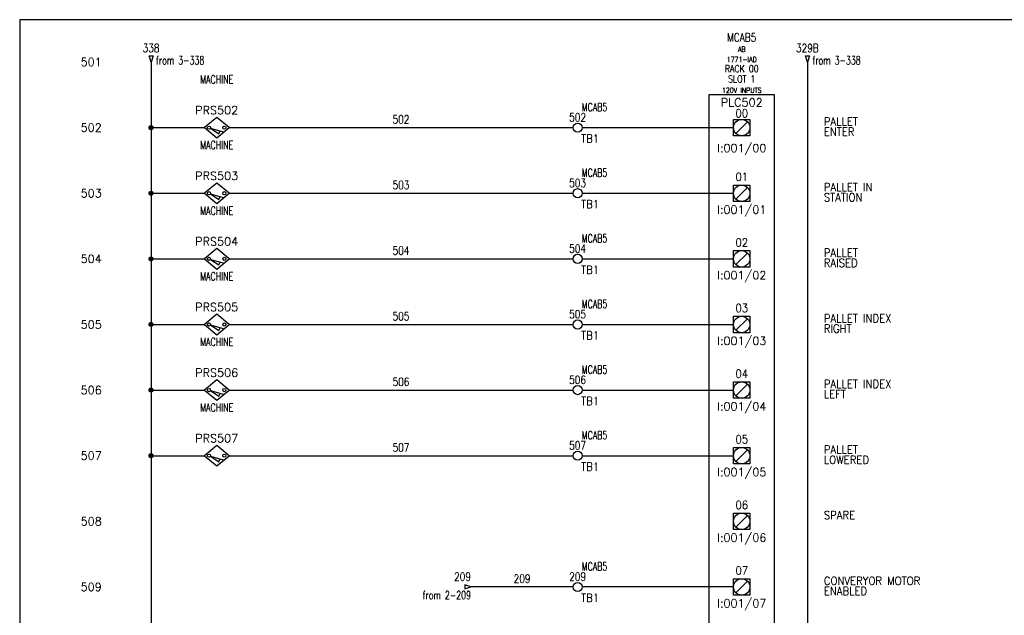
# Model space of a CAD drawing. Header units: inches. Extents: x 0 to 30, y 0 to 19.
# Tile 2 of 2: x 0 to 15, y 9.9 to 19. Entities that reach past the tile are written whole.
import ezdxf
from ezdxf.enums import TextEntityAlignment as Align

# ---------------------------------------------------------------- set-up
doc = ezdxf.new("R2010")
doc.units = ezdxf.units.IN
doc.header["$MEASUREMENT"] = 0
for name, color, linetype in [('BLK_14AWG', 252, 'Continuous'), ('DESC', 1, 'Continuous'), ('LOC', 140, 'Continuous'), ('MISC', 30, 'Continuous'), ('RED_18AWG', 1, 'Continuous'), ('SYMS', 7, 'Continuous'), ('TAGS', 30, 'Continuous'), ('TERMS', 6, 'Continuous'), ('WHT_16AWG', 7, 'Continuous'), ('WIRENO', 3, 'Continuous'), ('WIREREF', 52, 'Continuous'), ('WIREREF_DEST', 62, 'Continuous'), ('XREF', 7, 'Continuous')]:
    doc.layers.add(name, color=color, linetype=linetype)
doc.layers.add('Viewports', color=3, linetype='Continuous', plot=False)
doc.styles.add('WD', font='romans.shx')

# ---------------------------------------------------------------- blocks, each defined once
blk = doc.blocks.new('PLCIO_4C34')
at = {"layer": 'SYMS'}
for p, q in [((0.5, 0.5), (-0.5, 0.5)), ((-0.5, 0.5), (-0.5, -16.375)), ((0.5, -16.375), (0.5, 0.5)), ((-0.125, 0.125), (0.125, 0.125)), ((-0.125, -0.125), (-0.125, 0.125)), ((-0.125, 0.125), (0.125, 0.125)), ((-0.125, -0.125), (-0.125, 0.125)), ((0.088, 0.088), (-0.088, -0.088)), ((0.125, 0.125), (0.125, -0.125)), ((0.125, 0.125), (0.125, -0.125)), ((0.125, -0.125), (-0.125, -0.125)), ((0.125, -0.125), (-0.125, -0.125)), ((-0.125, -0.875), (0.125, -0.875)), ((-0.125, -1.125), (-0.125, -0.875)), ((-0.125, -0.875), (0.125, -0.875)), ((-0.125, -1.125), (-0.125, -0.875)), ((0.125, -0.875), (0.125, -1.125)), ((0.125, -0.875), (0.125, -1.125)), ((0.088, -0.912), (-0.088, -1.088)), ((0.125, -1.125), (-0.125, -1.125)), ((0.125, -1.125), (-0.125, -1.125)), ((-0.125, -1.875), (0.125, -1.875)), ((-0.125, -2.125), (-0.125, -1.875)), ((-0.125, -1.875), (0.125, -1.875)), ((-0.125, -2.125), (-0.125, -1.875)), ((0.088, -1.912), (-0.088, -2.088)), ((0.125, -1.875), (0.125, -2.125)), ((0.125, -1.875), (0.125, -2.125)), ((0.125, -2.125), (-0.125, -2.125)), ((0.125, -2.125), (-0.125, -2.125)), ((-0.125, -2.875), (0.125, -2.875)), ((-0.125, -3.125), (-0.125, -2.875)), ((-0.125, -2.875), (0.125, -2.875)), ((-0.125, -3.125), (-0.125, -2.875)), ((0.088, -2.912), (-0.088, -3.088)), ((0.125, -2.875), (0.125, -3.125)), ((0.125, -2.875), (0.125, -3.125)), ((0.125, -3.125), (-0.125, -3.125)), ((0.125, -3.125), (-0.125, -3.125)), ((-0.125, -3.875), (0.125, -3.875)), ((-0.125, -4.125), (-0.125, -3.875)), ((-0.125, -3.875), (0.125, -3.875)), ((-0.125, -4.125), (-0.125, -3.875)), ((0.125, -3.875), (0.125, -4.125)), ((0.125, -3.875), (0.125, -4.125)), ((0.088, -3.912), (-0.088, -4.088)), ((0.125, -4.125), (-0.125, -4.125)), ((0.125, -4.125), (-0.125, -4.125)), ((-0.125, -4.875), (0.125, -4.875)), ((-0.125, -5.125), (-0.125, -4.875)), ((-0.125, -4.875), (0.125, -4.875)), ((-0.125, -5.125), (-0.125, -4.875)), ((0.088, -4.912), (-0.088, -5.088)), ((0.125, -4.875), (0.125, -5.125)), ((0.125, -4.875), (0.125, -5.125)), ((0.125, -5.125), (-0.125, -5.125)), ((0.125, -5.125), (-0.125, -5.125)), ((-0.125, -5.875), (0.125, -5.875)), ((-0.125, -6.125), (-0.125, -5.875)), ((-0.125, -5.875), (0.125, -5.875)), ((-0.125, -6.125), (-0.125, -5.875)), ((0.088, -5.912), (-0.088, -6.088)), ((0.125, -5.875), (0.125, -6.125)), ((0.125, -5.875), (0.125, -6.125)), ((0.125, -6.125), (-0.125, -6.125)), ((0.125, -6.125), (-0.125, -6.125)), ((-0.125, -6.875), (0.125, -6.875)), ((-0.125, -7.125), (-0.125, -6.875)), ((-0.125, -6.875), (0.125, -6.875)), ((-0.125, -7.125), (-0.125, -6.875)), ((0.125, -6.875), (0.125, -7.125)), ((0.125, -6.875), (0.125, -7.125)), ((0.088, -6.912), (-0.088, -7.088)), ((0.125, -7.125), (-0.125, -7.125)), ((0.125, -7.125), (-0.125, -7.125)), ((-0.125, -7.875), (0.125, -7.875)), ((-0.125, -8.125), (-0.125, -7.875)), ((-0.125, -7.875), (0.125, -7.875)), ((-0.125, -8.125), (-0.125, -7.875)), ((0.088, -7.912), (-0.088, -8.088)), ((0.125, -7.875), (0.125, -8.125)), ((0.125, -7.875), (0.125, -8.125)), ((0.125, -8.125), (-0.125, -8.125)), ((0.125, -8.125), (-0.125, -8.125)), ((-0.125, -8.875), (0.125, -8.875)), ((-0.125, -9.125), (-0.125, -8.875)), ((-0.125, -8.875), (0.125, -8.875)), ((-0.125, -9.125), (-0.125, -8.875)), ((0.088, -8.912), (-0.088, -9.088)), ((0.125, -8.875), (0.125, -9.125)), ((0.125, -8.875), (0.125, -9.125)), ((0.125, -9.125), (-0.125, -9.125)), ((0.125, -9.125), (-0.125, -9.125)), ((-0.125, -9.875), (0.125, -9.875)), ((-0.125, -10.125), (-0.125, -9.875)), ((-0.125, -9.875), (0.125, -9.875)), ((-0.125, -10.125), (-0.125, -9.875)), ((0.125, -9.875), (0.125, -10.125)), ((0.125, -9.875), (0.125, -10.125)), ((0.088, -9.912), (-0.088, -10.088)), ((0.125, -10.125), (-0.125, -10.125)), ((0.125, -10.125), (-0.125, -10.125)), ((-0.125, -10.875), (0.125, -10.875)), ((-0.125, -11.125), (-0.125, -10.875)), ((-0.125, -10.875), (0.125, -10.875)), ((-0.125, -11.125), (-0.125, -10.875)), ((0.088, -10.912), (-0.088, -11.088)), ((0.125, -10.875), (0.125, -11.125)), ((0.125, -10.875), (0.125, -11.125)), ((0.125, -11.125), (-0.125, -11.125)), ((0.125, -11.125), (-0.125, -11.125)), ((-0.125, -11.875), (0.125, -11.875)), ((-0.125, -12.125), (-0.125, -11.875)), ((-0.125, -11.875), (0.125, -11.875)), ((-0.125, -12.125), (-0.125, -11.875)), ((0.088, -11.912), (-0.088, -12.088)), ((0.125, -11.875), (0.125, -12.125)), ((0.125, -11.875), (0.125, -12.125)), ((0.125, -12.125), (-0.125, -12.125)), ((0.125, -12.125), (-0.125, -12.125)), ((-0.125, -12.875), (0.125, -12.875)), ((-0.125, -13.125), (-0.125, -12.875)), ((-0.125, -12.875), (0.125, -12.875)), ((-0.125, -13.125), (-0.125, -12.875)), ((0.125, -12.875), (0.125, -13.125)), ((0.125, -12.875), (0.125, -13.125)), ((0.088, -12.912), (-0.088, -13.088)), ((0.125, -13.125), (-0.125, -13.125)), ((0.125, -13.125), (-0.125, -13.125)), ((-0.125, -13.875), (0.125, -13.875)), ((-0.125, -14.125), (-0.125, -13.875)), ((-0.125, -13.875), (0.125, -13.875)), ((-0.125, -14.125), (-0.125, -13.875)), ((0.088, -13.912), (-0.088, -14.088)), ((0.125, -13.875), (0.125, -14.125)), ((0.125, -13.875), (0.125, -14.125)), ((0.125, -14.125), (-0.125, -14.125)), ((0.125, -14.125), (-0.125, -14.125)), ((-0.125, -14.875), (0.125, -14.875)), ((-0.125, -15.125), (-0.125, -14.875)), ((-0.125, -14.875), (0.125, -14.875)), ((-0.125, -15.125), (-0.125, -14.875)), ((0.088, -14.912), (-0.088, -15.088)), ((0.125, -14.875), (0.125, -15.125)), ((0.125, -14.875), (0.125, -15.125)), ((0.125, -15.125), (-0.125, -15.125)), ((0.125, -15.125), (-0.125, -15.125)), ((-0.125, -15.875), (0.125, -15.875)), ((-0.125, -16.125), (-0.125, -15.875)), ((0.125, -15.875), (0.125, -16.125)), ((0.088, -15.912), (-0.088, -16.088)), ((0.125, -16.125), (-0.125, -16.125)), ((-0.5, -16.375), (0.5, -16.375))]:
    blk.add_line(p, q, dxfattribs=at)
for centre in [(0, 0), (0, -1), (0, -2), (0, -3), (0, -4), (0, -5), (0, -6), (0, -7), (0, -8), (0, -9), (0, -10), (0, -11), (0, -12), (0, -13), (0, -14), (0, -15), (0, -16)]:
    blk.add_circle(centre, 0.125, dxfattribs=at)
at = {"layer": 'SYMS', "style": 'WD'}
for tag, width, p in [('INST', 0.8, (0, 1.482)), ('LOC', 0.8, (0, 1.312)), ('MFG', 0.8, (0, 1.156)), ('CAT', 0.9, (0, 1)), ('DESC', 0.8, (0, 0.53)), ('TERM01', 0.9, (0, 0.156)), ('TERM02', 0.9, (0, -0.812)), ('TERM03', 0.9, (0, -1.812)), ('TERM04', 0.9, (0, -2.812)), ('TERM05', 0.9, (0, -3.812)), ('TERM06', 0.9, (0, -4.812)), ('TERM07', 0.9, (0, -5.812)), ('TERM08', 0.9, (0, -6.812)), ('TERM09', 0.9, (0, -7.812)), ('TERM10', 0.9, (0, -8.812)), ('TERM11', 0.9, (0, -9.812)), ('TERM12', 0.9, (0, -10.812)), ('TERM13', 0.9, (0, -11.812)), ('TERM14', 0.9, (0, -12.812)), ('TERM15', 0.9, (0, -13.812)), ('TERM16', 0.9, (0, -14.812)), ('TERM17', 0.9, (0, -15.812))]:
    blk.add_attdef(tag, text='', height=0.125, dxfattribs=dict(at, width=width)).set_placement(p, align=Align.CENTER)
at = {"layer": 'SYMS', "linetype": 'Continuous', "style": 'WD', "flags": 9}
blk.add_attdef('ASSYCODE', text='', height=0.01, dxfattribs=at).set_placement((0.23, 1.071), align=Align.CENTER)
at = {"layer": 'SYMS', "style": 'WD'}
for tag, p in [('LINE1', (0, 0.844)), ('LINE2', (0, 0.688)), ('TAG', (0, 0.322))]:
    blk.add_attdef(tag, text='', height=0.125, dxfattribs=at).set_placement(p, align=Align.CENTER)
at = {"layer": 'SYMS', "style": 'WD', "width": 0.9}
for tag, p in [('DESCA01', (1.25, 0.031)), ('DESCB01', (1.25, -0.125)), ('DESCC01', (1.25, -0.281)), ('DESCD01', (1.25, -0.438)), ('DESCE01', (1.25, -0.594)), ('DESCA02', (1.25, -0.969)), ('DESCB02', (1.25, -1.125)), ('DESCC02', (1.25, -1.281)), ('DESCD02', (1.25, -1.438)), ('DESCE02', (1.25, -1.594)), ('DESCA03', (1.25, -1.969)), ('DESCB03', (1.25, -2.125)), ('DESCC03', (1.25, -2.281)), ('DESCD03', (1.25, -2.438)), ('DESCE03', (1.25, -2.594)), ('DESCA04', (1.25, -2.969)), ('DESCB04', (1.25, -3.125)), ('DESCC04', (1.25, -3.281)), ('DESCD04', (1.25, -3.438)), ('DESCE04', (1.25, -3.594)), ('DESCA05', (1.25, -3.969)), ('DESCB05', (1.25, -4.125)), ('DESCC05', (1.25, -4.281)), ('DESCD05', (1.25, -4.438)), ('DESCE05', (1.25, -4.594)), ('DESCA06', (1.25, -4.969)), ('DESCB06', (1.25, -5.125)), ('DESCC06', (1.25, -5.281)), ('DESCD06', (1.25, -5.438)), ('DESCE06', (1.25, -5.594)), ('DESCA07', (1.25, -5.969)), ('DESCB07', (1.25, -6.125)), ('DESCC07', (1.25, -6.281)), ('DESCD07', (1.25, -6.438)), ('DESCE07', (1.25, -6.594)), ('DESCA08', (1.25, -6.969)), ('DESCB08', (1.25, -7.125)), ('DESCC08', (1.25, -7.281)), ('DESCD08', (1.25, -7.438)), ('DESCE08', (1.25, -7.594)), ('DESCA09', (1.25, -7.969)), ('DESCB09', (1.25, -8.125)), ('DESCC09', (1.25, -8.281)), ('DESCD09', (1.25, -8.438)), ('DESCE09', (1.25, -8.594)), ('DESCA10', (1.25, -8.969)), ('DESCB10', (1.25, -9.125)), ('DESCC10', (1.25, -9.281)), ('DESCD10', (1.25, -9.438)), ('DESCE10', (1.25, -9.594)), ('DESCA11', (1.25, -9.969)), ('DESCB11', (1.25, -10.125)), ('DESCC11', (1.25, -10.281)), ('DESCD11', (1.25, -10.438)), ('DESCE11', (1.25, -10.594)), ('DESCA12', (1.25, -10.969)), ('DESCB12', (1.25, -11.125)), ('DESCC12', (1.25, -11.281)), ('DESCD12', (1.25, -11.438)), ('DESCE12', (1.25, -11.594)), ('DESCA13', (1.25, -11.969)), ('DESCB13', (1.25, -12.125)), ('DESCC13', (1.25, -12.281)), ('DESCD13', (1.25, -12.438)), ('DESCE13', (1.25, -12.594)), ('DESCA14', (1.25, -12.969)), ('DESCB14', (1.25, -13.125)), ('DESCC14', (1.25, -13.281)), ('DESCD14', (1.25, -13.438)), ('DESCE14', (1.25, -13.594)), ('DESCA15', (1.25, -13.969)), ('DESCB15', (1.25, -14.125)), ('DESCC15', (1.25, -14.281)), ('DESCD15', (1.25, -14.438)), ('DESCE15', (1.25, -14.594)), ('DESCA16', (1.25, -14.969)), ('DESCB16', (1.25, -15.125)), ('DESCC16', (1.25, -15.281)), ('DESCD16', (1.25, -15.438)), ('DESCE16', (1.25, -15.594))]:
    blk.add_attdef(tag, p, '', height=0.125, dxfattribs=at)
at = {"layer": 'SYMS', "style": 'WD', "flags": 1}
for tag, p in [('X4TERM01', (-0.125, 0)), ('X4TERM02', (-0.125, -1)), ('X4TERM03', (-0.125, -2)), ('X4TERM04', (-0.125, -3)), ('X4TERM05', (-0.125, -4)), ('X4TERM06', (-0.125, -5)), ('X4TERM07', (-0.125, -6)), ('X4TERM08', (-0.125, -7)), ('X4TERM09', (-0.125, -8)), ('X4TERM10', (-0.125, -9)), ('X4TERM11', (-0.125, -10)), ('X4TERM12', (-0.125, -11)), ('X4TERM13', (-0.125, -12)), ('X4TERM14', (-0.125, -13)), ('X4TERM15', (-0.125, -14)), ('X4TERM16', (-0.125, -15)), ('X1TERM17', (0.125, -16))]:
    blk.add_attdef(tag, p, '', height=0.01, dxfattribs=at)
at = {"layer": 'SYMS', "style": 'WD', "width": 0.9}
for tag, p in [('TERMDESC01', (-0.188, -0.062)), ('TERMDESC02', (-0.188, -1.062)), ('TERMDESC03', (-0.188, -2.062)), ('TERMDESC04', (-0.188, -3.062)), ('TERMDESC05', (-0.188, -4.062)), ('TERMDESC06', (-0.188, -5.062)), ('TERMDESC07', (-0.188, -6.062)), ('TERMDESC08', (-0.188, -7.062)), ('TERMDESC09', (-0.188, -8.062)), ('TERMDESC10', (-0.188, -9.062)), ('TERMDESC11', (-0.188, -10.062)), ('TERMDESC12', (-0.188, -11.062)), ('TERMDESC13', (-0.188, -12.062)), ('TERMDESC14', (-0.188, -13.062)), ('TERMDESC15', (-0.188, -14.062)), ('TERMDESC16', (-0.188, -15.062))]:
    blk.add_attdef(tag, text='', height=0.125, dxfattribs=at).set_placement(p, align=Align.TOP_RIGHT)
at = {"layer": 'SYMS', "style": 'WD'}
for tag, p in [('TAGA01', (0, -0.25)), ('TAGA02', (0, -1.188)), ('TAGA03', (0, -2.188)), ('TAGA04', (0, -3.188)), ('TAGA05', (0, -4.188)), ('TAGA06', (0, -5.188)), ('TAGA07', (0, -6.188)), ('TAGA08', (0, -7.188)), ('TAGA09', (0, -8.188)), ('TAGA10', (0, -9.188)), ('TAGA11', (0, -10.188)), ('TAGA12', (0, -11.188)), ('TAGA13', (0, -12.188)), ('TAGA14', (0, -13.188)), ('TAGA15', (0, -14.188)), ('TAGA16', (0, -15.188))]:
    blk.add_attdef(tag, text='', height=0.125, dxfattribs=at).set_placement(p, align=Align.TOP_CENTER)
at = {"layer": 'SYMS', "style": 'WD', "width": 0.9}
blk.add_attdef('TERMDESC17', text='', height=0.125, dxfattribs=at).set_placement((0.188, -16.062), align=Align.TOP_LEFT)
blk = doc.blocks.new('WD_MLRH')
at = {"style": 'WD'}
blk.add_attdef('RUNGFIRST', text='', height=0.125, dxfattribs=at).set_placement((-0.25, 0), align=Align.MIDDLE_RIGHT)
at = {"style": 'WD', "flags": 1}
for tag, p in [('RUNGHORV', (-0.25, -0.127)), ('RUNGINC', (-0.25, -0.163)), ('WIREMODE', (-0.25, -0.281)), ('RUNGDIST', (-0.25, -0.2)), ('RUNGCNT', (-0.25, -0.237)), ('WIREFMT', (-0.25, -0.321)), ('WIRE-START', (-0.25, -0.356)), ('WIRE-GSUF', (-0.25, -0.396)), ('PH3SPACE', (-0.25, -0.437))]:
    blk.add_attdef(tag, text='', height=0.025, dxfattribs=at).set_placement(p, align=Align.RIGHT)
blk = doc.blocks.new('WDDOT')
for radius in [0.03, 0.0187, 0.00929]:
    blk.add_circle((0, 0), radius)
blk = doc.blocks.new('HA1D2')
blk.add_lwpolyline([(0, 0.094), (0.031, 0.094), (0, 0), (-0.031, 0.094), (0, 0.094)])
at = {"style": 'WD', "width": 0.8, "flags": 8}
blk.add_attdef('WIRENO', text='', height=0.125, dxfattribs=at).set_placement((0, 0.15), align=Align.CENTER)
at = {"style": 'WD', "flags": 1}
for tag, p in [('X8TERM01', (0, 0)), ('SIGCODE', (0.026, 0.066))]:
    blk.add_attdef(tag, p, '', height=0.01, dxfattribs=at)
at = {"style": 'WD', "width": 0.7}
for tag, p in [('XREF', (0.077, -0.037)), ('DESC1', (0.077, -0.206))]:
    blk.add_attdef(tag, p, '', height=0.125, dxfattribs=at)
blk = doc.blocks.new('HT0W02')
blk.add_circle((0, 0), 0.0699)
at = {"style": 'WD'}
for tag, p, width in [('INST', (0.062, 0.42), 0.7), ('LOC', (0.062, 0.25), 0.7), ('DESC1', (0.053, -0.385), 0.8)]:
    blk.add_attdef(tag, p, '', height=0.125, dxfattribs=dict(at, width=width))
at = {"linetype": 'Continuous', "style": 'WD', "width": 0.8, "flags": 8}
blk.add_attdef('WIRENO', text='', height=0.125, dxfattribs=at).set_placement((0, 0.094), align=Align.CENTER)
at = {"style": 'WD', "flags": 1}
for tag, p, height in [('X4TERM01', (-0.07, 0), 0.0125), ('X4TERMDESC01', (-0.055, -0.023), 0.025), ('X2TERMDESC01', (-0.006, 0.029), 0.025), ('X2TERM01', (0, 0.07), 0.0125), ('STRIPSEQ', (0, 0), 0.00125), ('X1TERMDESC01', (0.039, -0.003), 0.025), ('X1TERM01', (0.07, 0), 0.0125), ('LINKTERM', (0, -0.002), 0.00125), ('X8TERM01', (0, -0.07), 0.0125), ('X8TERMDESC01', (0, -0.054), 0.025)]:
    blk.add_attdef(tag, p, '', height=height, dxfattribs=at)
at = {"linetype": 'Continuous', "style": 'WD'}
for tag, p, height, width, flags in [('TAGSTRIP', (0.053, -0.229), 0.125, 0.9, 8), ('CAT', (0.213, -0.406), 0.109, 0.8, 1), ('DESC2', (0.053, -0.541), 0.125, 0.8, 8), ('DESC3', (0.053, -0.698), 0.125, 0.8, 8)]:
    blk.add_attdef(tag, p, '', height=height, dxfattribs=dict(at, width=width, flags=flags))
at = {"linetype": 'Continuous', "style": 'WD', "width": 0.8, "flags": 1}
blk.add_attdef('MFG', text='', height=0.109, dxfattribs=at).set_placement((0.088, -0.406), align=Align.RIGHT)
at = {"style": 'WD', "width": 0.7, "flags": 1}
blk.add_attdef('ASSYCODE', (0.062, -0.281), '', height=0.01, dxfattribs=at)
blk = doc.blocks.new('HA1D3')
blk.add_lwpolyline([(-0.094, 0), (-0.094, -0.031), (0, 0), (-0.094, 0.031), (-0.094, 0)])
at = {"style": 'WD', "width": 0.8, "flags": 8}
blk.add_attdef('WIRENO', text='', height=0.125, dxfattribs=at).set_placement((0, 0.094), align=Align.RIGHT)
at = {"style": 'WD', "flags": 1}
blk.add_attdef('SIGCODE', text='', height=0.01, dxfattribs=at).set_placement((-0.02, 0.047), align=Align.RIGHT)
blk.add_attdef('X1TERM01', (0, 0), '', height=0.01, dxfattribs=at)
at = {"style": 'WD', "width": 0.7}
for tag, p in [('XREF', (0, -0.188)), ('DESC1', (0, -0.375))]:
    blk.add_attdef(tag, text='', height=0.125, dxfattribs=at).set_placement(p, align=Align.RIGHT)
blk = doc.blocks.new('WD_WNH')
at = {"linetype": 'Continuous', "style": 'WD', "width": 0.8}
blk.add_attdef('WIRENO', text='', height=0.125, dxfattribs=at).set_placement((0, 0.062), align=Align.CENTER)
at = {"style": 'WD', "flags": 1}
for tag, p in [('W01USER', (0, 0.078)), ('W02USER', (0, 0.07)), ('W03USER', (0, 0.062)), ('W04USER', (0, 0.055)), ('W05USER', (0, 0.047)), ('W06USER', (0, 0.039)), ('W07USER', (0, 0.031)), ('W08USER', (0, 0.023)), ('W09USER', (0, 0.016)), ('W10USER', (0, 0.008))]:
    blk.add_attdef(tag, text='', height=0.005, dxfattribs=at).set_placement(p, align=Align.CENTER)
blk = doc.blocks.new('HPX11')
for p, q in [((0, 0.156), (-0.188, 0)), ((0.188, 0), (0, 0.156)), ((-0.188, 0), (0, -0.156)), ((0, -0.156), (0.188, 0))]:
    blk.add_line(p, q)
at = {"linetype": 'Continuous'}
for p, q in [((-0.094, -0.008), (0.031, -0.093)), ((-0.094, -0.008), (0.098, -0.063)), ((0.031, -0.093), (0.055, -0.05))]:
    blk.add_line(p, q, dxfattribs=at)
for centre in [(-0.116, 0), (0.116, 0)]:
    blk.add_circle(centre, 0.0242)
at = {"style": 'WD', "width": 0.7}
for tag, p in [('INST', (0, 0.841)), ('LOC', (0, 0.672)), ('DESC1', (0, 0.516)), ('DESC2', (0, 0.359)), ('XREF', (0, -0.314)), ('WDTAGALT', (-0.009, -0.469))]:
    blk.add_attdef(tag, text='', height=0.125, dxfattribs=at).set_placement(p, align=Align.CENTER)
at = {"style": 'WD'}
blk.add_attdef('TAG1', text='', height=0.125, dxfattribs=at).set_placement((0, 0.203), align=Align.CENTER)
for tag, p in [('X2LINK', (0, 0.297)), ('X8LINK', (0, -0.172))]:
    blk.add_attdef(tag, p, '', height=0.01, dxfattribs=at)
at = {"linetype": 'Continuous', "style": 'WD', "flags": 8}
for tag, p in [('TERM03', (-0.062, 0.172)), ('TERM01', (-0.25, -0.031))]:
    blk.add_attdef(tag, text='', height=0.125, dxfattribs=at).set_placement(p, align=Align.TOP_RIGHT)
at = {"style": 'WD'}
for tag, p, height, flags in [('X2TERM03', (0, 0.156), 0.0125, 1), ('X4TERM01', (-0.188, 0), 0.0125, 1), ('CONTACT', (0.038, 0.02), 0.01, 1), ('FAMILY', (0.038, 0.037), 0.01, 9), ('X1TERM02', (0.188, 0), 0.0125, 1)]:
    blk.add_attdef(tag, p, '', height=height, dxfattribs=dict(at, flags=flags))
at = {"linetype": 'Continuous', "style": 'WD', "flags": 9}
for tag, p in [('CAT', (0.063, -0.007)), ('ASSYCODE', (0.062, -0.043)), ('MFG', (0.063, -0.027))]:
    blk.add_attdef(tag, text='', height=0.01, dxfattribs=at).set_placement(p, align=Align.CENTER)
at = {"linetype": 'Continuous', "style": 'WD', "flags": 8}
blk.add_attdef('TERM02', text='', height=0.125, dxfattribs=at).set_placement((0.25, -0.031), align=Align.TOP_LEFT)

msp = doc.modelspace()

# ---------------------------------------------------------------- linework, layer by layer
at = {"layer": 'BLK_14AWG'}
for p, q in [((2.001, 18.375), (2.001, 0.625)), ((2.001, 17.375), (2.813, 17.375)), ((2.001, 16.375), (2.813, 16.375)), ((2.001, 15.375), (2.813, 15.375)), ((2.001, 14.375), (2.813, 14.375)), ((2.001, 13.375), (2.813, 13.375)), ((2.001, 12.375), (2.813, 12.375))]:
    msp.add_line(p, q, dxfattribs=at)
at = {"layer": 'RED_18AWG'}
for p, q in [((3.188, 17.375), (8.43, 17.375)), ((8.57, 17.375), (10.875, 17.375)), ((3.188, 16.375), (8.43, 16.375)), ((8.57, 16.375), (10.875, 16.375)), ((3.188, 15.375), (8.43, 15.375)), ((8.57, 15.375), (10.875, 15.375)), ((3.188, 14.375), (8.43, 14.375)), ((8.57, 14.375), (10.875, 14.375)), ((3.188, 13.375), (8.43, 13.375)), ((8.57, 13.375), (10.875, 13.375)), ((3.188, 12.375), (8.43, 12.375)), ((8.57, 12.375), (10.875, 12.375)), ((8.43, 10.375), (6.875, 10.375)), ((10.875, 10.375), (8.57, 10.375))]:
    msp.add_line(p, q, dxfattribs=at)
at = {"layer": 'Viewports'}
msp.add_lwpolyline([(0, 0), (30, 0), (30, 19.02), (0, 19.02)], close=True, dxfattribs=at)
at = {"layer": 'WHT_16AWG'}
msp.add_line((12, 18.375), (12, 0.625), dxfattribs=at)

# ---------------------------------------------------------------- block references
ref = msp.add_blockref('PLCIO_4C34', (11, 17.375))
ref.add_attrib('TERM01', '00', dxfattribs={"layer": 'TERMS', "height": 0.125, "style": 'WD', "width": 0.9}).set_placement((11, 17.531), align=Align.CENTER)
ref.add_attrib('TAGA01', 'I:001/00', dxfattribs={"layer": 'TAGS', "height": 0.125, "style": 'WD'}).set_placement((11, 17.125), align=Align.TOP_CENTER)
ref.add_attrib('DESCA01', 'PALLET', (12.25, 17.406), dxfattribs={"layer": 'DESC', "height": 0.125, "style": 'WD', "width": 0.9})
ref.add_attrib('DESCB01', 'ENTER', (12.25, 17.25), dxfattribs={"layer": 'DESC', "height": 0.125, "style": 'WD', "width": 0.9})
ref.add_attrib('LINE1', 'RACK 00', dxfattribs={"layer": 'MISC', "height": 0.1094, "style": 'WD', "width": 0.8}).set_placement((11, 18.219), align=Align.CENTER)
ref.add_attrib('DESC', '120V INPUTS', dxfattribs={"layer": 'DESC', "height": 0.07812, "style": 'WD', "width": 0.8}).set_placement((11, 17.905), align=Align.CENTER)
ref.add_attrib('TAG', 'PLC502', dxfattribs={"layer": 'TAGS', "height": 0.125, "style": 'WD'}).set_placement((11, 17.697), align=Align.CENTER)
ref.add_attrib('LINE2', 'SLOT 1', dxfattribs={"layer": 'MISC', "height": 0.1094, "style": 'WD', "width": 0.8}).set_placement((11, 18.062), align=Align.CENTER)
ref.add_attrib('MFG', 'AB', dxfattribs={"layer": 'MISC', "height": 0.0781, "style": 'WD', "width": 0.8}).set_placement((11, 18.531), align=Align.CENTER)
ref.add_attrib('LOC', 'MCAB5', dxfattribs={"layer": 'LOC', "height": 0.125, "style": 'WD', "width": 0.8}).set_placement((11, 18.688), align=Align.CENTER)
ref.add_attrib('CAT', '1771-IAD', dxfattribs={"layer": 'MISC', "height": 0.0781, "style": 'WD', "width": 0.8}).set_placement((11, 18.375), align=Align.CENTER)
ref.add_attrib('TERM02', '01', dxfattribs={"layer": 'TERMS', "height": 0.125, "style": 'WD', "width": 0.9}).set_placement((11, 16.562), align=Align.CENTER)
ref.add_attrib('TAGA02', 'I:001/01', dxfattribs={"layer": 'TAGS', "height": 0.125, "style": 'WD'}).set_placement((11, 16.188), align=Align.TOP_CENTER)
ref.add_attrib('DESCA02', 'PALLET IN ', (12.25, 16.406), dxfattribs={"layer": 'DESC', "height": 0.125, "style": 'WD', "width": 0.9})
ref.add_attrib('DESCB02', 'STATION', (12.25, 16.25), dxfattribs={"layer": 'DESC', "height": 0.125, "style": 'WD', "width": 0.9})
ref.add_attrib('TERM03', '02', dxfattribs={"layer": 'TERMS', "height": 0.125, "style": 'WD', "width": 0.9}).set_placement((11, 15.562), align=Align.CENTER)
ref.add_attrib('TAGA03', 'I:001/02', dxfattribs={"layer": 'TAGS', "height": 0.125, "style": 'WD'}).set_placement((11, 15.188), align=Align.TOP_CENTER)
ref.add_attrib('DESCA03', 'PALLET', (12.25, 15.406), dxfattribs={"layer": 'DESC', "height": 0.125, "style": 'WD', "width": 0.9})
ref.add_attrib('DESCB03', 'RAISED', (12.25, 15.25), dxfattribs={"layer": 'DESC', "height": 0.125, "style": 'WD', "width": 0.9})
ref.add_attrib('TERM04', '03', dxfattribs={"layer": 'TERMS', "height": 0.125, "style": 'WD', "width": 0.9}).set_placement((11, 14.562), align=Align.CENTER)
ref.add_attrib('TAGA04', 'I:001/03', dxfattribs={"layer": 'TAGS', "height": 0.125, "style": 'WD'}).set_placement((11, 14.188), align=Align.TOP_CENTER)
ref.add_attrib('DESCA04', 'PALLET INDEX', (12.25, 14.406), dxfattribs={"layer": 'DESC', "height": 0.125, "style": 'WD', "width": 0.9})
ref.add_attrib('DESCB04', 'RIGHT', (12.25, 14.25), dxfattribs={"layer": 'DESC', "height": 0.125, "style": 'WD', "width": 0.9})
ref.add_attrib('TERM05', '04', dxfattribs={"layer": 'TERMS', "height": 0.125, "style": 'WD', "width": 0.9}).set_placement((11, 13.562), align=Align.CENTER)
ref.add_attrib('TAGA05', 'I:001/04', dxfattribs={"layer": 'TAGS', "height": 0.125, "style": 'WD'}).set_placement((11, 13.188), align=Align.TOP_CENTER)
ref.add_attrib('DESCA05', 'PALLET INDEX', (12.25, 13.406), dxfattribs={"layer": 'DESC', "height": 0.125, "style": 'WD', "width": 0.9})
ref.add_attrib('DESCB05', 'LEFT', (12.25, 13.25), dxfattribs={"layer": 'DESC', "height": 0.125, "style": 'WD', "width": 0.9})
ref.add_attrib('TERM06', '05', dxfattribs={"layer": 'TERMS', "height": 0.125, "style": 'WD', "width": 0.9}).set_placement((11, 12.562), align=Align.CENTER)
ref.add_attrib('TAGA06', 'I:001/05', dxfattribs={"layer": 'TAGS', "height": 0.125, "style": 'WD'}).set_placement((11, 12.188), align=Align.TOP_CENTER)
ref.add_attrib('DESCA06', 'PALLET', (12.25, 12.406), dxfattribs={"layer": 'DESC', "height": 0.125, "style": 'WD', "width": 0.9})
ref.add_attrib('DESCB06', 'LOWERED', (12.25, 12.25), dxfattribs={"layer": 'DESC', "height": 0.125, "style": 'WD', "width": 0.9})
ref.add_attrib('TERM07', '06', dxfattribs={"layer": 'TERMS', "height": 0.125, "style": 'WD', "width": 0.9}).set_placement((11, 11.562), align=Align.CENTER)
ref.add_attrib('TAGA07', 'I:001/06', dxfattribs={"layer": 'TAGS', "height": 0.125, "style": 'WD'}).set_placement((11, 11.188), align=Align.TOP_CENTER)
ref.add_attrib('DESCA07', 'SPARE', (12.25, 11.406), dxfattribs={"layer": 'DESC', "height": 0.125, "style": 'WD', "width": 0.9})
ref.add_attrib('TERM08', '07', dxfattribs={"layer": 'TERMS', "height": 0.125, "style": 'WD', "width": 0.9}).set_placement((11, 10.562), align=Align.CENTER)
ref.add_attrib('TAGA08', 'I:001/07', dxfattribs={"layer": 'TAGS', "height": 0.125, "style": 'WD'}).set_placement((11, 10.188), align=Align.TOP_CENTER)
ref.add_attrib('DESCA08', 'CONVERYOR MOTOR', (12.25, 10.406), dxfattribs={"layer": 'DESC', "height": 0.125, "style": 'WD', "width": 0.9})
ref.add_attrib('DESCB08', 'ENABLED', (12.25, 10.25), dxfattribs={"layer": 'DESC', "height": 0.125, "style": 'WD', "width": 0.9})
ref.add_attrib('TERM09', '10', dxfattribs={"layer": 'TERMS', "height": 0.125, "style": 'WD', "width": 0.9}).set_placement((11, 9.562), align=Align.CENTER)
ref.add_attrib('TAGA09', 'I:001/10', dxfattribs={"layer": 'TAGS', "height": 0.125, "style": 'WD'}).set_placement((11, 9.188), align=Align.TOP_CENTER)
ref.add_attrib('DESCA09', 'HYDRAULIC MOTOR', (12.25, 9.406), dxfattribs={"layer": 'DESC', "height": 0.125, "style": 'WD', "width": 0.9})
ref.add_attrib('DESCB09', 'ENABLED', (12.25, 9.25), dxfattribs={"layer": 'DESC', "height": 0.125, "style": 'WD', "width": 0.9})
ref.add_attrib('TERM10', '11', dxfattribs={"layer": 'TERMS', "height": 0.125, "style": 'WD', "width": 0.9}).set_placement((11, 8.562), align=Align.CENTER)
ref.add_attrib('TAGA10', 'I:001/11', dxfattribs={"layer": 'TAGS', "height": 0.125, "style": 'WD'}).set_placement((11, 8.188), align=Align.TOP_CENTER)
ref.add_attrib('DESCA10', 'INDEXING MOTOR', (12.25, 8.406), dxfattribs={"layer": 'DESC', "height": 0.125, "style": 'WD', "width": 0.9})
ref.add_attrib('DESCB10', 'ENABLED', (12.25, 8.25), dxfattribs={"layer": 'DESC', "height": 0.125, "style": 'WD', "width": 0.9})
ref.add_attrib('TERM11', '12', dxfattribs={"layer": 'TERMS', "height": 0.125, "style": 'WD', "width": 0.9}).set_placement((11, 7.562), align=Align.CENTER)
ref.add_attrib('TAGA11', 'I:001/12', dxfattribs={"layer": 'TAGS', "height": 0.125, "style": 'WD'}).set_placement((11, 7.188), align=Align.TOP_CENTER)
ref.add_attrib('DESCA11', 'SPARE', (12.25, 7.406), dxfattribs={"layer": 'DESC', "height": 0.125, "style": 'WD', "width": 0.9})
ref.add_attrib('TERM12', '13', dxfattribs={"layer": 'TERMS', "height": 0.125, "style": 'WD', "width": 0.9}).set_placement((11, 6.562), align=Align.CENTER)
ref.add_attrib('TAGA12', 'I:001/13', dxfattribs={"layer": 'TAGS', "height": 0.125, "style": 'WD'}).set_placement((11, 6.188), align=Align.TOP_CENTER)
ref.add_attrib('DESCA12', 'SPARE', (12.25, 6.406), dxfattribs={"layer": 'DESC', "height": 0.125, "style": 'WD', "width": 0.9})
ref.add_attrib('TERM13', '14', dxfattribs={"layer": 'TERMS', "height": 0.125, "style": 'WD', "width": 0.9}).set_placement((11, 5.562), align=Align.CENTER)
ref.add_attrib('TAGA13', 'I:001/14', dxfattribs={"layer": 'TAGS', "height": 0.125, "style": 'WD'}).set_placement((11, 5.188), align=Align.TOP_CENTER)
ref.add_attrib('DESCA13', 'SPARE', (12.25, 5.406), dxfattribs={"layer": 'DESC', "height": 0.125, "style": 'WD', "width": 0.9})
ref.add_attrib('TERM14', '15', dxfattribs={"layer": 'TERMS', "height": 0.125, "style": 'WD', "width": 0.9}).set_placement((11, 4.562), align=Align.CENTER)
ref.add_attrib('TAGA14', 'I:001/15', dxfattribs={"layer": 'TAGS', "height": 0.125, "style": 'WD'}).set_placement((11, 4.188), align=Align.TOP_CENTER)
ref.add_attrib('DESCA14', 'SPARE', (12.25, 4.406), dxfattribs={"layer": 'DESC', "height": 0.125, "style": 'WD', "width": 0.9})
ref.add_attrib('TERM15', '16', dxfattribs={"layer": 'TERMS', "height": 0.125, "style": 'WD', "width": 0.9}).set_placement((11, 3.562), align=Align.CENTER)
ref.add_attrib('TAGA15', 'I:001/16', dxfattribs={"layer": 'TAGS', "height": 0.125, "style": 'WD'}).set_placement((11, 3.188), align=Align.TOP_CENTER)
ref.add_attrib('DESCA15', 'SPARE', (12.25, 3.406), dxfattribs={"layer": 'DESC', "height": 0.125, "style": 'WD', "width": 0.9})
ref.add_attrib('TERM16', '17', dxfattribs={"layer": 'TERMS', "height": 0.125, "style": 'WD', "width": 0.9}).set_placement((11, 2.562), align=Align.CENTER)
ref.add_attrib('TAGA16', 'I:001/17', dxfattribs={"layer": 'TAGS', "height": 0.125, "style": 'WD'}).set_placement((11, 2.188), align=Align.TOP_CENTER)
ref.add_attrib('DESCA16', 'SPARE', (12.25, 2.406), dxfattribs={"layer": 'DESC', "height": 0.125, "style": 'WD', "width": 0.9})
ref.add_attrib('TERM17', 'L2', dxfattribs={"layer": 'TERMS', "height": 0.125, "style": 'WD', "width": 0.9}).set_placement((11, 1.562), align=Align.CENTER)
ref.add_attrib('TERMDESC17', 'E', dxfattribs={"layer": 'TERMS', "height": 0.125, "style": 'WD', "width": 0.9}).set_placement((11.188, 1.312), align=Align.TOP_LEFT)
at = {"layer": 'SYMS'}
ref = msp.add_blockref('HA1D2', (2.001, 18.375), dxfattribs=at)
ref.add_attrib('WIRENO', '338', dxfattribs={"layer": 'WIREREF_DEST', "height": 0.125, "style": 'WD', "width": 0.8, "flags": 8}).set_placement((2.001, 18.525), align=Align.CENTER)
ref.add_attrib('XREF', 'from 3-338', (2.077, 18.338), dxfattribs={"layer": 'XREF', "height": 0.125, "style": 'WD', "width": 0.7})
ref = msp.add_blockref('HA1D2', (12, 18.375), dxfattribs=at)
ref.add_attrib('WIRENO', '329B', dxfattribs={"layer": 'WIREREF_DEST', "height": 0.125, "style": 'WD', "width": 0.8, "flags": 8}).set_placement((12, 18.525), align=Align.CENTER)
ref.add_attrib('XREF', 'from 3-338', (12.077, 18.338), dxfattribs={"layer": 'XREF', "height": 0.125, "style": 'WD', "width": 0.7})
ref = msp.add_blockref('WD_MLRH', (1.5, 18.375), dxfattribs=at)
ref.add_attrib('RUNGFIRST', '501', dxfattribs={"layer": 'MISC', "height": 0.125, "style": 'WD'}).set_placement((1.25, 18.375), align=Align.MIDDLE_RIGHT)
ref = msp.add_blockref('HPX11', (3.001, 17.375), dxfattribs=at)
ref.add_attrib('LOC', 'MACHINE', dxfattribs={"layer": 'LOC', "height": 0.125, "style": 'WD', "width": 0.7}).set_placement((3.001, 18.047), align=Align.CENTER)
ref.add_attrib('TAG1', 'PRS502', dxfattribs={"layer": 'TAGS', "height": 0.125, "style": 'WD'}).set_placement((3.001, 17.578), align=Align.CENTER)
ref = msp.add_blockref('HT0W02', (8.5, 17.375), dxfattribs=at)
ref.add_attrib('WIRENO', '502', dxfattribs={"layer": 'WIREREF', "linetype": 'Continuous', "height": 0.125, "style": 'WD', "width": 0.8, "flags": 8}).set_placement((8.5, 17.469), align=Align.CENTER)
ref.add_attrib('LOC', 'MCAB5', (8.562, 17.625), dxfattribs={"layer": 'LOC', "height": 0.125, "style": 'WD', "width": 0.7})
ref.add_attrib('TAGSTRIP', 'TB1', (8.553, 17.146), dxfattribs={"layer": 'TAGS', "linetype": 'Continuous', "height": 0.125, "style": 'WD', "width": 0.9, "flags": 8})
for p in [(2.001, 17.375), (2.001, 16.375), (2.001, 15.375), (2.001, 14.375), (2.001, 13.375), (2.001, 12.375)]:
    msp.add_blockref('WDDOT', p, dxfattribs=at)
ref = msp.add_blockref('HPX11', (3.001, 16.375), dxfattribs=at)
ref.add_attrib('LOC', 'MACHINE', dxfattribs={"layer": 'LOC', "height": 0.125, "style": 'WD', "width": 0.7}).set_placement((3.001, 17.047), align=Align.CENTER)
ref.add_attrib('TAG1', 'PRS503', dxfattribs={"layer": 'TAGS', "height": 0.125, "style": 'WD'}).set_placement((3.001, 16.578), align=Align.CENTER)
ref = msp.add_blockref('HT0W02', (8.5, 16.375), dxfattribs=at)
ref.add_attrib('WIRENO', '503', dxfattribs={"layer": 'WIREREF', "linetype": 'Continuous', "height": 0.125, "style": 'WD', "width": 0.8, "flags": 8}).set_placement((8.5, 16.469), align=Align.CENTER)
ref.add_attrib('LOC', 'MCAB5', (8.562, 16.625), dxfattribs={"layer": 'LOC', "height": 0.125, "style": 'WD', "width": 0.7})
ref.add_attrib('TAGSTRIP', 'TB1', (8.553, 16.146), dxfattribs={"layer": 'TAGS', "linetype": 'Continuous', "height": 0.125, "style": 'WD', "width": 0.9, "flags": 8})
ref = msp.add_blockref('HPX11', (3.001, 15.375), dxfattribs=at)
ref.add_attrib('LOC', 'MACHINE', dxfattribs={"layer": 'LOC', "height": 0.125, "style": 'WD', "width": 0.7}).set_placement((3.001, 16.047), align=Align.CENTER)
ref.add_attrib('TAG1', 'PRS504', dxfattribs={"layer": 'TAGS', "height": 0.125, "style": 'WD'}).set_placement((3.001, 15.578), align=Align.CENTER)
ref = msp.add_blockref('HT0W02', (8.5, 15.375), dxfattribs=at)
ref.add_attrib('WIRENO', '504', dxfattribs={"layer": 'WIREREF', "linetype": 'Continuous', "height": 0.125, "style": 'WD', "width": 0.8, "flags": 8}).set_placement((8.5, 15.469), align=Align.CENTER)
ref.add_attrib('LOC', 'MCAB5', (8.562, 15.625), dxfattribs={"layer": 'LOC', "height": 0.125, "style": 'WD', "width": 0.7})
ref.add_attrib('TAGSTRIP', 'TB1', (8.553, 15.146), dxfattribs={"layer": 'TAGS', "linetype": 'Continuous', "height": 0.125, "style": 'WD', "width": 0.9, "flags": 8})
ref = msp.add_blockref('HPX11', (3.001, 14.375), dxfattribs=at)
ref.add_attrib('LOC', 'MACHINE', dxfattribs={"layer": 'LOC', "height": 0.125, "style": 'WD', "width": 0.7}).set_placement((3.001, 15.047), align=Align.CENTER)
ref.add_attrib('TAG1', 'PRS505', dxfattribs={"layer": 'TAGS', "height": 0.125, "style": 'WD'}).set_placement((3.001, 14.578), align=Align.CENTER)
ref = msp.add_blockref('HT0W02', (8.5, 14.375), dxfattribs=at)
ref.add_attrib('WIRENO', '505', dxfattribs={"layer": 'WIREREF', "linetype": 'Continuous', "height": 0.125, "style": 'WD', "width": 0.8, "flags": 8}).set_placement((8.5, 14.469), align=Align.CENTER)
ref.add_attrib('LOC', 'MCAB5', (8.562, 14.625), dxfattribs={"layer": 'LOC', "height": 0.125, "style": 'WD', "width": 0.7})
ref.add_attrib('TAGSTRIP', 'TB1', (8.553, 14.146), dxfattribs={"layer": 'TAGS', "linetype": 'Continuous', "height": 0.125, "style": 'WD', "width": 0.9, "flags": 8})
ref = msp.add_blockref('HPX11', (3.001, 13.375), dxfattribs=at)
ref.add_attrib('LOC', 'MACHINE', dxfattribs={"layer": 'LOC', "height": 0.125, "style": 'WD', "width": 0.7}).set_placement((3.001, 14.047), align=Align.CENTER)
ref.add_attrib('TAG1', 'PRS506', dxfattribs={"layer": 'TAGS', "height": 0.125, "style": 'WD'}).set_placement((3.001, 13.578), align=Align.CENTER)
ref = msp.add_blockref('HT0W02', (8.5, 13.375), dxfattribs=at)
ref.add_attrib('WIRENO', '506', dxfattribs={"layer": 'WIREREF', "linetype": 'Continuous', "height": 0.125, "style": 'WD', "width": 0.8, "flags": 8}).set_placement((8.5, 13.469), align=Align.CENTER)
ref.add_attrib('LOC', 'MCAB5', (8.562, 13.625), dxfattribs={"layer": 'LOC', "height": 0.125, "style": 'WD', "width": 0.7})
ref.add_attrib('TAGSTRIP', 'TB1', (8.553, 13.146), dxfattribs={"layer": 'TAGS', "linetype": 'Continuous', "height": 0.125, "style": 'WD', "width": 0.9, "flags": 8})
ref = msp.add_blockref('HPX11', (3.001, 12.375), dxfattribs=at)
ref.add_attrib('LOC', 'MACHINE', dxfattribs={"layer": 'LOC', "height": 0.125, "style": 'WD', "width": 0.7}).set_placement((3.001, 13.047), align=Align.CENTER)
ref.add_attrib('TAG1', 'PRS507', dxfattribs={"layer": 'TAGS', "height": 0.125, "style": 'WD'}).set_placement((3.001, 12.578), align=Align.CENTER)
ref = msp.add_blockref('HT0W02', (8.5, 12.375), dxfattribs=at)
ref.add_attrib('WIRENO', '507', dxfattribs={"layer": 'WIREREF', "linetype": 'Continuous', "height": 0.125, "style": 'WD', "width": 0.8, "flags": 8}).set_placement((8.5, 12.469), align=Align.CENTER)
ref.add_attrib('LOC', 'MCAB5', (8.562, 12.625), dxfattribs={"layer": 'LOC', "height": 0.125, "style": 'WD', "width": 0.7})
ref.add_attrib('TAGSTRIP', 'TB1', (8.553, 12.146), dxfattribs={"layer": 'TAGS', "linetype": 'Continuous', "height": 0.125, "style": 'WD', "width": 0.9, "flags": 8})
ref = msp.add_blockref('HT0W02', (8.5, 10.375), dxfattribs=at)
ref.add_attrib('WIRENO', '209', dxfattribs={"layer": 'WIREREF', "linetype": 'Continuous', "height": 0.125, "style": 'WD', "width": 0.8, "flags": 8}).set_placement((8.5, 10.469), align=Align.CENTER)
ref.add_attrib('LOC', 'MCAB5', (8.562, 10.625), dxfattribs={"layer": 'LOC', "height": 0.125, "style": 'WD', "width": 0.7})
ref.add_attrib('TAGSTRIP', 'TB1', (8.553, 10.146), dxfattribs={"layer": 'TAGS', "linetype": 'Continuous', "height": 0.125, "style": 'WD', "width": 0.9, "flags": 8})
ref = msp.add_blockref('HA1D3', (6.875, 10.375), dxfattribs=at)
ref.add_attrib('WIRENO', '209', dxfattribs={"layer": 'WIREREF_DEST', "height": 0.125, "style": 'WD', "width": 0.8, "flags": 8}).set_placement((6.875, 10.469), align=Align.RIGHT)
ref.add_attrib('XREF', 'from 2-209', dxfattribs={"layer": 'XREF', "height": 0.125, "style": 'WD', "width": 0.7}).set_placement((6.875, 10.188), align=Align.RIGHT)
at = {"layer": 'WIRENO'}
ref = msp.add_blockref('WD_WNH', (5.809, 17.375), dxfattribs=at)
ref.add_attrib('WIRENO', '502', dxfattribs={"linetype": 'Continuous', "height": 0.125, "style": 'WD', "width": 0.8}).set_placement((5.809, 17.438), align=Align.CENTER)
ref = msp.add_blockref('WD_WNH', (5.809, 16.375), dxfattribs=at)
ref.add_attrib('WIRENO', '503', dxfattribs={"linetype": 'Continuous', "height": 0.125, "style": 'WD', "width": 0.8}).set_placement((5.809, 16.438), align=Align.CENTER)
ref = msp.add_blockref('WD_WNH', (5.809, 15.375), dxfattribs=at)
ref.add_attrib('WIRENO', '504', dxfattribs={"linetype": 'Continuous', "height": 0.125, "style": 'WD', "width": 0.8}).set_placement((5.809, 15.438), align=Align.CENTER)
ref = msp.add_blockref('WD_WNH', (5.809, 14.375), dxfattribs=at)
ref.add_attrib('WIRENO', '505', dxfattribs={"linetype": 'Continuous', "height": 0.125, "style": 'WD', "width": 0.8}).set_placement((5.809, 14.438), align=Align.CENTER)
ref = msp.add_blockref('WD_WNH', (5.809, 13.375), dxfattribs=at)
ref.add_attrib('WIRENO', '506', dxfattribs={"linetype": 'Continuous', "height": 0.125, "style": 'WD', "width": 0.8}).set_placement((5.809, 13.438), align=Align.CENTER)
ref = msp.add_blockref('WD_WNH', (5.809, 12.375), dxfattribs=at)
ref.add_attrib('WIRENO', '507', dxfattribs={"linetype": 'Continuous', "height": 0.125, "style": 'WD', "width": 0.8}).set_placement((5.809, 12.438), align=Align.CENTER)
ref = msp.add_blockref('WD_WNH', (7.653, 10.375), dxfattribs=at)
ref.add_attrib('WIRENO', '209', dxfattribs={"linetype": 'Continuous', "height": 0.125, "style": 'WD', "width": 0.8}).set_placement((7.653, 10.438), align=Align.CENTER)

# ---------------------------------------------------------------- texts
at = {"layer": 'MISC', "style": 'WD'}
for s, p in [('502', (1.25, 17.375)), ('503', (1.25, 16.375)), ('504', (1.25, 15.375)), ('505', (1.25, 14.375)), ('506', (1.25, 13.375)), ('507', (1.25, 12.375)), ('508', (1.25, 11.375)), ('509', (1.25, 10.375))]:
    msp.add_text(s, height=0.125, dxfattribs=at).set_placement(p, align=Align.MIDDLE_RIGHT)

doc.saveas('drawing.dxf')
